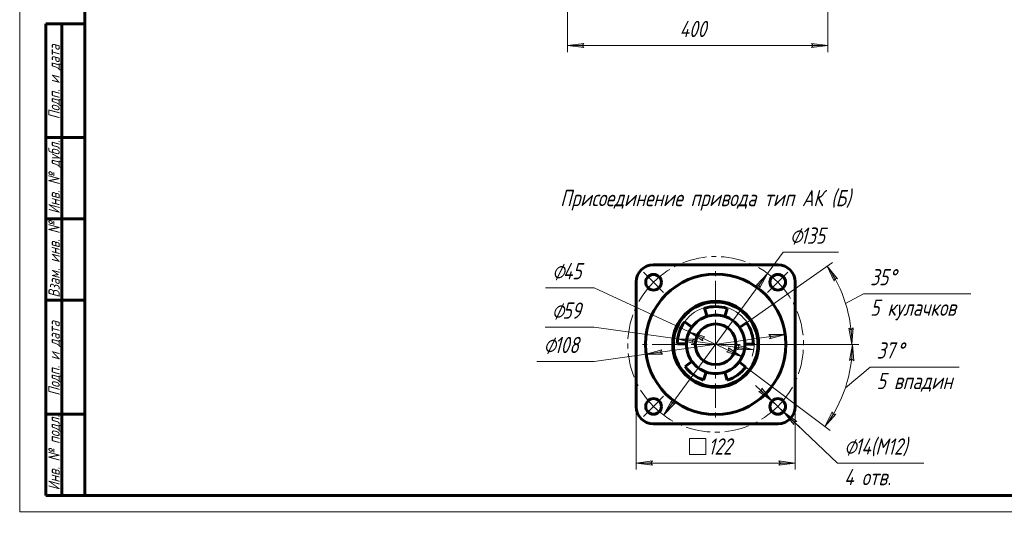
# Model space of a CAD drawing. Header units: millimetres. Extents: x 0 to 594, y -3 to 420.
# Tile 1 of 25: x 0 to 303, y -3 to 151. Entities that reach past the tile are written whole.
import ezdxf

# ---------------------------------------------------------------- set-up
doc = ezdxf.new("R2010")
doc.units = ezdxf.units.MM
for name, pattern in [('K5LT_AXLED', [12, 7.5, -1.5, 1.5, -1.5]), ('K5LT_BASIC', [0]), ('K5LT_THIN', [0])]:
    doc.linetypes.add(name, pattern=pattern)
doc.layers.add('Системный слой', color=7, linetype='Continuous')
doc.layers.add('Системный слой (1)', color=7, linetype='Continuous', true_color=0x6c6c6c)
doc.styles.add('KDIMTEXTSTYLE', font='txt', dxfattribs={"width": 0.96, "oblique": 15, "height": 5})
doc.styles.add('KTEXTSTYLE', font='txt', dxfattribs={"width": 0.96, "height": 5})
doc.dimstyles.new('KDIMSTYLE (0.20)', dxfattribs={"dimtxt": 5, "dimasz": 1, "dimexe": 2, "dimexo": 0, "dimgap": 1, "dimtad": 1, "dimlfac": 5, "dimtxsty": 'KDIMTEXTSTYLE', "dimsah": 1, "dimcen": 0, "dimdle": 1, "dimadec": 0, "dimazin": 0, "dimtfac": 0.667, "dimtmove": 0, "dimatfit": 3, "dimfxl": 1, "dimtvp": 1, "dimtolj": 1, "dimtzin": 0, "dimarcsym": 0})
doc.dimstyles.new('KDIMSTYLE (0.40)', dxfattribs={"dimtxt": 5, "dimasz": 1, "dimexe": 2, "dimexo": 0, "dimgap": 1, "dimtad": 1, "dimlfac": 2.5, "dimtxsty": 'KDIMTEXTSTYLE', "dimsah": 1, "dimcen": 0, "dimdle": 1, "dimadec": 0, "dimazin": 0, "dimtfac": 0.667, "dimtmove": 0, "dimatfit": 3, "dimfxl": 1, "dimtvp": 1, "dimtolj": 1, "dimtzin": 0, "dimarcsym": 0})

# ---------------------------------------------------------------- blocks, each defined once
blk = doc.blocks.new('D0')
at = {"layer": 'Системный слой (1)'}
for points in [[(172.86, 143.31), (173.36, 143.97), (168.36, 143.31), (173.36, 142.65)], [(243.36, 142.65), (248.36, 143.31), (243.36, 143.97), (243.86, 143.31)]]:
    blk.add_hatch(color=7, dxfattribs=at).paths.add_polyline_path(points)
at = {"layer": 'Системный слой (1)', "color": 7, "linetype": 'K5LT_THIN', "lineweight": 18, "true_color": 0xffffff}
for p, q in [((168.36, 183.79), (168.36, 141.31)), ((248.36, 183.79), (248.36, 141.31)), ((168.36, 143.31), (173.36, 143.97)), ((173.36, 142.65), (168.36, 143.31)), ((173.36, 143.97), (172.86, 143.31)), ((172.86, 143.31), (173.36, 142.65)), ((243.86, 143.31), (243.36, 143.97)), ((243.36, 143.97), (248.36, 143.31)), ((248.36, 143.31), (243.36, 142.65)), ((243.36, 142.65), (243.86, 143.31))]:
    blk.add_line(p, q, dxfattribs=at)
blk.add_wipeout([(202.75, 144.31), (202.75, 151.69), (213.52, 151.69), (213.52, 144.31)]).dxf.layer = 'Системный слой (1)'
blk.add_line((168.36, 143.31), (248.36, 143.31), dxfattribs=at)
at = {"layer": 'Системный слой (1)', "color": 7, "insert": (202.75, 150.9), "char_height": 5, "attachment_point": 1, "style": 'KTEXTSTYLE'}
blk.add_mtext('\\fArial|b0|c204|p34;\\H5.0;\\W1.000;\\Q15;\\fGOST Type AU|b0|i0|c204|p34;\\Q15;\\W0.960;400', dxfattribs=at)
blk = doc.blocks.new('KDIMARROW_01')
at = {"layer": 'Системный слой'}
blk.add_hatch(color=0, dxfattribs=at).paths.add_polyline_path([(-5, -0.66), (0, 0), (-5, 0.66), (-4.5, 0)])
at = {"layer": 'Системный слой', "color": 0, "linetype": 'K5LT_THIN', "lineweight": 18}
for p, q in [((-4.5, 0), (-5, 0.66)), ((-5, 0.66), (0, 0)), ((0, 0), (-5, -0.66)), ((-5, -0.66), (-4.5, 0))]:
    blk.add_line(p, q, dxfattribs=at)
at = {"layer": 'Системный слой (1)', "color": 0, "linetype": 'K5LT_THIN', "lineweight": 18}
blk.add_line((213.86, 51.45), (213.46, 51.45), dxfattribs=at)
blk = doc.blocks.new('U52')
at = {"layer": 'Системный слой (1)', "color": 30, "linetype": 'K5LT_AXLED', "lineweight": 18, "true_color": 0xff8000}
for p, q in [((194.77, 70.54), (191.66, 73.65)), ((232.95, 70.54), (236.06, 73.65)), ((197.88, 67.43), (194.77, 70.54)), ((229.84, 67.43), (232.95, 70.54)), ((197.88, 35.47), (194.77, 32.36)), ((229.84, 35.47), (232.95, 32.36)), ((194.77, 32.36), (191.66, 29.25)), ((232.95, 32.36), (236.06, 29.25))]:
    blk.add_line(p, q, dxfattribs=at)
for start, end in [(45, 135), (135, 225), (315, 45), (225, 315)]:
    blk.add_arc((213.86, 51.45), 27, start, end, dxfattribs=at)
blk = doc.blocks.new('U53')
at = {"layer": 'Системный слой (1)', "color": 30, "linetype": 'K5LT_AXLED', "lineweight": 18, "true_color": 0xff8000}
for q in [(213.86, 75.05), (190.26, 51.45), (237.46, 51.45), (213.86, 27.85)]:
    blk.add_line((213.86, 51.45), q, dxfattribs=at)
blk = doc.blocks.new('D4')
at = {"layer": 'Системный слой (1)'}
for points in [[(230.39, 53.13), (235.25, 54.48), (230.2, 54.43), (230.79, 53.85)], [(197.52, 48.47), (196.93, 49.05), (197.33, 49.77), (192.47, 48.42)]]:
    blk.add_hatch(color=7, dxfattribs=at).paths.add_polyline_path(points)
at = {"layer": 'Системный слой (1)', "color": 7, "linetype": 'K5LT_THIN', "lineweight": 18, "true_color": 0xffffff}
for p, q in [((235.25, 54.48), (192.47, 48.42)), ((230.2, 54.43), (235.25, 54.48)), ((235.25, 54.48), (230.39, 53.13)), ((230.79, 53.85), (230.2, 54.43)), ((230.39, 53.13), (230.79, 53.85)), ((192.47, 48.42), (176.56, 46.16)), ((192.47, 48.42), (197.33, 49.77)), ((197.52, 48.47), (192.47, 48.42)), ((197.33, 49.77), (196.93, 49.05)), ((196.93, 49.05), (197.52, 48.47))]:
    blk.add_line(p, q, dxfattribs=at)
blk.add_wipeout([(160.96, 47.16), (160.96, 54.54), (174.01, 54.54), (174.01, 47.16)]).dxf.layer = 'Системный слой (1)'
blk.add_line((176.56, 46.16), (158.96, 46.16), dxfattribs=at)
at = {"layer": 'Системный слой (1)', "color": 7, "char_height": 5, "attachment_point": 1, "style": 'KTEXTSTYLE'}
for s, insert in [('\\fArial|b0|c204|p34;\\H5.0;\\W1.000;\\Q15;\\fGOST Type AU|b0|i0|c204|p34;\\Q15;\\W0.960;⌀', (160.96, 53.75)), ('\\fArial|b0|c204|p34;\\H5.0;\\W1.000;\\Q15;\\fGOST Type AU|b0|i0|c204|p34;\\Q15;\\W0.960;108', (164.27, 53.75))]:
    blk.add_mtext(s, dxfattribs=dict(at, insert=insert))
blk = doc.blocks.new('D5')
at = {"layer": 'Системный слой (1)'}
for points in [[(210.51, 53.74), (205.7, 55.26), (209.96, 52.55), (209.78, 53.35)], [(222.02, 47.65), (217.76, 50.36), (217.94, 49.55), (217.21, 49.16)]]:
    blk.add_hatch(color=7, dxfattribs=at).paths.add_polyline_path(points)
at = {"layer": 'Системный слой (1)', "color": 7, "linetype": 'K5LT_THIN', "lineweight": 18, "true_color": 0xffffff}
for p, q in [((205.7, 55.26), (176.56, 68.85)), ((205.7, 55.26), (210.51, 53.74)), ((209.96, 52.55), (205.7, 55.26)), ((222.02, 47.65), (205.7, 55.26)), ((210.51, 53.74), (209.78, 53.35)), ((209.78, 53.35), (209.96, 52.55)), ((217.21, 49.16), (217.94, 49.55)), ((222.02, 47.65), (217.21, 49.16)), ((217.94, 49.55), (217.76, 50.36)), ((217.76, 50.36), (222.02, 47.65))]:
    blk.add_line(p, q, dxfattribs=at)
for start, end in [(322.321, 107), (322.321, 107), (144, 167.6818)]:
    blk.add_arc((213.86, 51.45), 9, start, end, dxfattribs=at)
blk.add_wipeout([(163.61, 69.85), (163.61, 77.23), (174.12, 77.23), (174.12, 69.85)]).dxf.layer = 'Системный слой (1)'
blk.add_line((176.56, 68.85), (161.61, 68.85), dxfattribs=at)
at = {"layer": 'Системный слой (1)', "color": 7, "char_height": 5, "attachment_point": 1, "style": 'KTEXTSTYLE'}
for s, insert in [('\\fArial|b0|c204|p34;\\H5.0;\\W1.000;\\Q15;\\fGOST Type AU|b0|i0|c204|p34;\\Q15;\\W0.960;⌀', (163.61, 76.43)), ('\\fArial|b0|c204|p34;\\H5.0;\\W1.000;\\Q15;\\fGOST Type AU|b0|i0|c204|p34;\\Q15;\\W0.960;45', (166.91, 76.43))]:
    blk.add_mtext(s, dxfattribs=dict(at, insert=insert))
blk = doc.blocks.new('D6')
at = {"layer": 'Системный слой (1)'}
for points in [[(206.63, 52.48), (207.22, 53.06), (202.18, 53.11), (207.04, 51.75)], [(225.54, 49.79), (220.69, 51.15), (221.09, 50.43), (220.5, 49.85)]]:
    blk.add_hatch(color=7, dxfattribs=at).paths.add_polyline_path(points)
at = {"layer": 'Системный слой (1)', "color": 7, "linetype": 'K5LT_THIN', "lineweight": 18, "true_color": 0xffffff}
for p, q in [((202.18, 53.11), (176.56, 56.74)), ((202.18, 53.11), (207.22, 53.06)), ((207.04, 51.75), (202.18, 53.11)), ((225.54, 49.79), (202.18, 53.11)), ((207.22, 53.06), (206.63, 52.48)), ((206.63, 52.48), (207.04, 51.75)), ((220.5, 49.85), (221.09, 50.43)), ((225.54, 49.79), (220.5, 49.85)), ((221.09, 50.43), (220.69, 51.15)), ((220.69, 51.15), (225.54, 49.79))]:
    blk.add_line(p, q, dxfattribs=at)
blk.add_arc((213.86, 51.45), 11.8, 342.2411, 144, dxfattribs=at)
blk.add_arc((213.86, 51.45), 11.8, 342.2411, 144, dxfattribs=at)
blk.add_wipeout([(163.47, 57.74), (163.47, 65.12), (174.11, 65.12), (174.11, 57.74)]).dxf.layer = 'Системный слой (1)'
blk.add_line((176.56, 56.74), (161.47, 56.74), dxfattribs=at)
at = {"layer": 'Системный слой (1)', "color": 7, "char_height": 5, "attachment_point": 1, "style": 'KTEXTSTYLE'}
for s, insert in [('\\fArial|b0|c204|p34;\\H5.0;\\W1.000;\\Q15;\\fGOST Type AU|b0|i0|c204|p34;\\Q15;\\W0.960;⌀', (163.47, 64.33)), ('\\fArial|b0|c204|p34;\\H5.0;\\W1.000;\\Q15;\\fGOST Type AU|b0|i0|c204|p34;\\Q15;\\W0.960;59', (166.78, 64.33))]:
    blk.add_mtext(s, dxfattribs=dict(at, insert=insert))
blk = doc.blocks.new('D7')
at = {"layer": 'Системный слой (1)'}
for points in [[(227.41, 68.79), (229.84, 73.21), (226.35, 69.57), (227.18, 69.59)], [(197.88, 29.69), (201.37, 33.33), (200.54, 33.32), (200.31, 34.11)]]:
    blk.add_hatch(color=7, dxfattribs=at).paths.add_polyline_path(points)
at = {"layer": 'Системный слой (1)', "color": 7, "linetype": 'K5LT_THIN', "lineweight": 18, "true_color": 0xffffff}
for p, q in [((229.84, 73.21), (234.65, 79.76)), ((197.88, 29.69), (229.84, 73.21)), ((226.35, 69.57), (229.84, 73.21)), ((229.84, 73.21), (227.41, 68.79)), ((227.18, 69.59), (226.35, 69.57)), ((227.41, 68.79), (227.18, 69.59)), ((197.88, 29.69), (200.31, 34.11)), ((201.37, 33.33), (197.88, 29.69)), ((200.31, 34.11), (200.54, 33.32)), ((200.54, 33.32), (201.37, 33.33))]:
    blk.add_line(p, q, dxfattribs=at)
blk.add_wipeout([(236.65, 80.76), (236.65, 88.14), (249.07, 88.14), (249.07, 80.76)]).dxf.layer = 'Системный слой (1)'
blk.add_line((234.65, 79.76), (251.58, 79.76), dxfattribs=at)
at = {"layer": 'Системный слой (1)', "color": 7, "char_height": 5, "attachment_point": 1, "style": 'KTEXTSTYLE'}
for s, insert in [('\\fArial|b0|c204|p34;\\H5.0;\\W1.000;\\Q15;\\fGOST Type AU|b0|i0|c204|p34;\\Q15;\\W0.960;⌀', (236.65, 87.35)), ('\\fArial|b0|c204|p34;\\H5.0;\\W1.000;\\Q15;\\fGOST Type AU|b0|i0|c204|p34;\\Q15;\\W0.960;135', (239.96, 87.35))]:
    blk.add_mtext(s, dxfattribs=dict(at, insert=insert))
blk = doc.blocks.new('D8')
at = {"layer": 'Системный слой (1)'}
for points in [[(231.21, 34.01), (228.03, 37.93), (227.94, 37.11), (227.13, 36.97)], [(238.78, 27.75), (234.7, 30.71), (237.87, 26.79), (237.96, 27.61)]]:
    blk.add_hatch(color=7, dxfattribs=at).paths.add_polyline_path(points)
at = {"layer": 'Системный слой (1)', "color": 7, "linetype": 'K5LT_THIN', "lineweight": 18, "true_color": 0xffffff}
for p, q in [((231.21, 34.01), (226.13, 38.82)), ((227.94, 37.11), (227.13, 36.97)), ((227.13, 36.97), (231.21, 34.01)), ((228.03, 37.93), (227.94, 37.11)), ((231.21, 34.01), (228.03, 37.93)), ((231.21, 34.01), (234.7, 30.71)), ((234.7, 30.71), (237.87, 26.79)), ((238.78, 27.75), (234.7, 30.71)), ((234.7, 30.71), (239.78, 25.9)), ((234.7, 30.71), (251.33, 14.95)), ((237.87, 26.79), (237.96, 27.61)), ((237.96, 27.61), (238.78, 27.75))]:
    blk.add_line(p, q, dxfattribs=at)
blk.add_wipeout([(253.33, 6.57), (253.33, 23.33), (274.89, 23.33), (274.89, 6.57)]).dxf.layer = 'Системный слой (1)'
blk.add_line((251.33, 14.95), (277.79, 14.95), dxfattribs=at)
at = {"layer": 'Системный слой (1)', "color": 7, "char_height": 5, "attachment_point": 1, "style": 'KTEXTSTYLE'}
for s, insert in [('\\fArial|b0|c204|p34;\\H5.0;\\W1.000;\\Q15;\\fGOST Type AU|b0|i0|c204|p34;\\Q15;\\W0.960;⌀', (253.33, 22.54)), ('\\fArial|b0|c204|p34;\\H5.0;\\W1.000;\\Q15;\\fGOST Type AU|b0|i0|c204|p34;\\Q15;\\W0.960;14(М12)', (256.64, 22.54)), ('\\fArial|b0|c204|p34;\\H5.0;\\W1.000;\\Q15;\\fGOST Type AU|b0|i0|c204|p34;\\Q15;\\W0.960;4 отв.', (253.33, 13.15))]:
    blk.add_mtext(s, dxfattribs=dict(at, insert=insert))
blk = doc.blocks.new('D9')
at = {"layer": 'Системный слой (1)'}
for points in [[(193.96, 14.95), (194.46, 15.61), (189.46, 14.95), (194.46, 14.29)], [(233.26, 14.29), (238.26, 14.95), (233.26, 15.61), (233.76, 14.95)]]:
    blk.add_hatch(color=7, dxfattribs=at).paths.add_polyline_path(points)
at = {"layer": 'Системный слой (1)', "color": 7, "linetype": 'K5LT_THIN', "lineweight": 18, "true_color": 0xffffff}
for p, q in [((189.46, 32.25), (189.46, 12.95)), ((238.26, 32.25), (238.26, 12.95)), ((189.46, 14.95), (194.46, 15.61)), ((194.46, 15.61), (193.96, 14.95)), ((233.76, 14.95), (233.26, 15.61)), ((233.26, 15.61), (238.26, 14.95)), ((194.46, 14.29), (189.46, 14.95)), ((193.96, 14.95), (194.46, 14.29)), ((238.26, 14.95), (233.26, 14.29)), ((233.26, 14.29), (233.76, 14.95))]:
    blk.add_line(p, q, dxfattribs=at)
blk.add_wipeout([(205.86, 15.95), (205.86, 23.33), (221.22, 23.33), (221.22, 15.95)]).dxf.layer = 'Системный слой (1)'
for p, q in [((205.86, 17.54), (205.86, 22.54)), ((205.86, 22.54), (210.86, 22.54)), ((210.86, 22.54), (210.86, 17.54)), ((210.86, 17.54), (205.86, 17.54)), ((189.46, 14.95), (238.26, 14.95))]:
    blk.add_line(p, q, dxfattribs=at)
at = {"layer": 'Системный слой (1)', "color": 7, "insert": (211.57, 22.54), "char_height": 5, "attachment_point": 1, "style": 'KTEXTSTYLE'}
blk.add_mtext('\\fArial|b0|c204|p34;\\H5.0;\\W1.000;\\Q15;\\fGOST Type AU|b0|i0|c204|p34;\\Q15;\\W0.960;122', dxfattribs=at)
blk = doc.blocks.new('D10')
at = {"layer": 'Системный слой (1)'}
for points in [[(256.27, 46.42), (255.88, 51.45), (254.96, 46.49), (255.64, 46.96)], [(247.42, 26.16), (250.76, 29.94), (249.93, 29.9), (249.66, 30.68)]]:
    blk.add_hatch(color=7, dxfattribs=at).paths.add_polyline_path(points)
at = {"layer": 'Системный слой (1)', "color": 7, "linetype": 'K5LT_THIN', "lineweight": 18, "true_color": 0xffffff}
for p, q in [((225.46, 51.45), (257.88, 51.45)), ((254.96, 46.49), (255.88, 51.45)), ((255.88, 51.45), (256.27, 46.42)), ((255.64, 46.96), (254.96, 46.49)), ((256.27, 46.42), (255.64, 46.96)), ((223.13, 44.47), (249.02, 24.96)), ((253.71, 38.12), (261.34, 44.47)), ((247.42, 26.16), (249.66, 30.68)), ((249.66, 30.68), (249.93, 29.9)), ((250.76, 29.94), (247.42, 26.16)), ((249.93, 29.9), (250.76, 29.94))]:
    blk.add_line(p, q, dxfattribs=at)
blk.add_arc((213.86, 51.45), 42.02, 323, 0, dxfattribs=at)
blk.add_wipeout([(263.34, 36.09), (263.34, 52.85), (285.79, 52.85), (285.79, 36.09)]).dxf.layer = 'Системный слой (1)'
blk.add_line((261.34, 44.47), (288.73, 44.47), dxfattribs=at)
at = {"layer": 'Системный слой (1)', "color": 7, "char_height": 5, "attachment_point": 1, "style": 'KTEXTSTYLE'}
for s, insert in [('\\fArial|b0|c204|p34;\\H5.0;\\W1.000;\\Q15;\\fGOST Type AU|b0|i0|c204|p34;\\Q15;\\W0.960;37', (263.34, 52.06)), ('\\fArial|b0|c204|p34;\\H5.0;\\W1.000;\\Q15;\\fGOST Type AU|b0|i0|c204|p34;\\Q15;\\W0.960;°', (269.43, 52.06)), ('\\fArial|b0|c204|p34;\\H5.0;\\W1.000;\\Q15;\\fGOST Type AU|b0|i0|c204|p34;\\Q15;\\W0.960;5 впадин', (263.34, 42.68))]:
    blk.add_mtext(s, dxfattribs=dict(at, insert=insert))
blk = doc.blocks.new('D11')
at = {"layer": 'Системный слой (1)'}
for points in [[(251.35, 71.56), (248.15, 75.46), (250.23, 70.87), (250.53, 71.64)], [(255.72, 51.45), (256.11, 56.48), (255.48, 55.95), (254.79, 56.41)]]:
    blk.add_hatch(color=7, dxfattribs=at).paths.add_polyline_path(points)
at = {"layer": 'Системный слой (1)', "color": 7, "linetype": 'K5LT_THIN', "lineweight": 18, "true_color": 0xffffff}
for p, q in [((223.36, 58.11), (249.79, 76.61)), ((248.15, 75.46), (251.35, 71.56)), ((250.23, 70.87), (248.15, 75.46)), ((250.53, 71.64), (250.23, 70.87)), ((251.35, 71.56), (250.53, 71.64)), ((253.78, 64.04), (259.34, 67.02)), ((255.72, 51.45), (254.79, 56.41)), ((254.79, 56.41), (255.48, 55.95)), ((255.48, 55.95), (256.11, 56.48)), ((256.11, 56.48), (255.72, 51.45)), ((225.46, 51.45), (257.72, 51.45))]:
    blk.add_line(p, q, dxfattribs=at)
blk.add_arc((213.86, 51.45), 41.86, 0, 35, dxfattribs=at)
blk.add_wipeout([(261.34, 58.64), (261.34, 75.4), (289.13, 75.4), (289.13, 58.64)]).dxf.layer = 'Системный слой (1)'
blk.add_line((259.34, 67.02), (292.28, 67.02), dxfattribs=at)
at = {"layer": 'Системный слой (1)', "color": 7, "char_height": 5, "attachment_point": 1, "style": 'KTEXTSTYLE'}
for s, insert in [('\\fArial|b0|c204|p34;\\H5.0;\\W1.000;\\Q15;\\fGOST Type AU|b0|i0|c204|p34;\\Q15;\\W0.960;35', (261.34, 74.6)), ('\\fArial|b0|c204|p34;\\H5.0;\\W1.000;\\Q15;\\fGOST Type AU|b0|i0|c204|p34;\\Q15;\\W0.960;°', (267.03, 74.6)), ('\\fArial|b0|c204|p34;\\H5.0;\\W1.000;\\Q15;\\fGOST Type AU|b0|i0|c204|p34;\\Q15;\\W0.960;5 кулачков', (261.34, 65.22))]:
    blk.add_mtext(s, dxfattribs=dict(at, insert=insert))
blk = doc.blocks.new('D12')
at = {"layer": 'Системный слой (1)'}
for points in [[(429.43, 228.23), (433.22, 231.55), (428.7, 229.33), (429.48, 229.06)], [(373.3, 191.64), (377.82, 193.86), (377.04, 194.13), (377.09, 194.96)]]:
    blk.add_hatch(color=7, dxfattribs=at).paths.add_polyline_path(points)
at = {"layer": 'Системный слой (1)', "color": 7, "linetype": 'K5LT_THIN', "lineweight": 18, "true_color": 0xffffff}
for p, q in [((433.22, 231.55), (447.23, 240.88)), ((373.3, 191.64), (433.22, 231.55)), ((428.7, 229.33), (433.22, 231.55)), ((433.22, 231.55), (429.43, 228.23)), ((429.48, 229.06), (428.7, 229.33)), ((429.43, 228.23), (429.48, 229.06)), ((373.3, 191.64), (377.09, 194.96)), ((377.82, 193.86), (373.3, 191.64)), ((377.09, 194.96), (377.04, 194.13)), ((377.04, 194.13), (377.82, 193.86))]:
    blk.add_line(p, q, dxfattribs=at)
blk.add_wipeout([(449.23, 241.88), (449.23, 249.26), (463.17, 249.26), (463.17, 241.88)]).dxf.layer = 'Системный слой (1)'
blk.add_line((447.23, 240.88), (465.75, 240.88), dxfattribs=at)
at = {"layer": 'Системный слой (1)', "color": 7, "char_height": 5, "attachment_point": 1, "style": 'KTEXTSTYLE'}
for s, insert in [('\\fArial|b0|c204|p34;\\H5.0;\\W1.000;\\Q15;\\fGOST Type AU|b0|i0|c204|p34;\\Q15;\\W0.960;⌀', (449.23, 248.47)), ('\\fArial|b0|c204|p34;\\H5.0;\\W1.000;\\Q15;\\fGOST Type AU|b0|i0|c204|p34;\\Q15;\\W0.960;360', (452.54, 248.47))]:
    blk.add_mtext(s, dxfattribs=dict(at, insert=insert))
blk = doc.blocks.new('U88')
at = {"color": 7, "linetype": 'K5LT_THIN', "lineweight": 18, "true_color": 0xffffff}
for p, q in [((0, 0), (0, 420)), ((594, 0), (0, 0))]:
    blk.add_line(p, q, dxfattribs=at)
at = {"color": 143, "linetype": 'K5LT_BASIC', "lineweight": 60, "true_color": 0x33acca}
for p, q in [((20, 5), (20, 415)), ((8, 5), (8, 150)), ((20, 150), (8, 150)), ((13, 5), (13, 150)), ((20, 115), (8, 115)), ((20, 90), (8, 90)), ((20, 65), (8, 65)), ((20, 30), (8, 30)), ((20, 5), (8, 5)), ((589, 5), (20, 5))]:
    blk.add_line(p, q, dxfattribs=at)
at = {"color": 7, "char_height": 3.5, "attachment_point": 1, "rotation": 90, "style": 'KTEXTSTYLE'}
for s, insert in [('\\fArial|b0|c204|p34;\\H5.0;\\W1.000;\\Q15;\\fGOST Type AU|b0|i0|c204|p34;\\Q15;\\W0.960;\\H3.50;Подп. и дата', (8.82, 120.66)), ('\\fArial|b0|c204|p34;\\H5.0;\\W1.000;\\Q15;\\fGOST Type AU|b0|i0|c204|p34;\\Q15;\\W0.960;\\H3.50;Инв. № дубл.', (8.82, 91.57)), ('\\fArial|b0|c204|p34;\\H5.0;\\W1.000;\\Q15;\\fGOST Type AU|b0|i0|c204|p34;\\Q15;\\W0.960;\\H3.50;Взам. инв. №', (8.82, 65.8)), ('\\fArial|b0|c204|p34;\\H5.0;\\W1.000;\\Q15;\\fGOST Type AU|b0|i0|c204|p34;\\Q15;\\W0.960;\\H3.50;Подп. и дата', (8.82, 35.66)), ('\\fArial|b0|c204|p34;\\H5.0;\\W1.000;\\Q15;\\fGOST Type AU|b0|i0|c204|p34;\\Q15;\\W0.960;\\H3.50;Инв. № подл.', (8.82, 6.57))]:
    blk.add_mtext(s, dxfattribs=dict(at, insert=insert))

msp = doc.modelspace()

# ---------------------------------------------------------------- linework, layer by layer
at = {"layer": 'Системный слой (1)', "color": 143, "linetype": 'K5LT_BASIC', "lineweight": 60, "true_color": 0x33acca}
for p, q in [((233.0609, 75.8517), (194.6609, 75.8517)), ((189.4609, 70.6517), (189.4609, 32.2517)), ((238.2609, 32.2517), (238.2609, 70.6517)), ((210.4694, 62.5448), (211.2296, 60.0584)), ((216.6421, 60.0112), (217.4455, 62.4839)), ((204.4763, 58.27), (204.3145, 58.3875)), ((206.5797, 56.7417), (204.4763, 58.27)), ((223.3631, 58.1052), (221.2333, 56.6139)), ((202.0627, 51.6576), (202.2627, 51.6541)), ((202.2627, 51.6541), (204.8623, 51.6087)), ((222.8609, 51.4517), (225.4609, 51.4517)), ((206.5797, 46.1616), (204.4763, 44.6334)), ((223.1251, 44.4706), (221.0486, 46.0353)), ((210.0843, 40.4836), (210.9308, 42.942)), ((216.6421, 42.8922), (217.4455, 40.4194)), ((194.6609, 27.0517), (233.0609, 27.0517))]:
    msp.add_line(p, q, dxfattribs=at)
for centre, radius in [((213.8609, 51.4517), 21.6), ((194.769, 70.5435), 2.4), ((232.9528, 70.5435), 2.4), ((213.8609, 51.4517), 13.2), ((213.8609, 51.4517), 13), ((213.8609, 51.4517), 6.25), ((194.769, 32.3598), 2.4), ((232.9528, 32.3598), 2.4)]:
    msp.add_circle(centre, radius, dxfattribs=at)
for centre, radius, start, end in [((194.6609, 70.6517), 5.2, 90, 180), ((233.0609, 70.6517), 5.2, 0, 90), ((213.8609, 51.4517), 11.6, 72, 107), ((213.8609, 51.4517), 11.8, 144, 179), ((213.8609, 51.4517), 9, 107, 144), ((213.8609, 51.4517), 9, 72, 107), ((213.8609, 51.4517), 9, 35, 72), ((213.8609, 51.4517), 11.6, 0, 35), ((213.8609, 51.4517), 9, 144, 179), ((213.8609, 51.4517), 9, 0, 35), ((213.8609, 51.4517), 9, 179, 216), ((213.8609, 51.4517), 9, 323, 0), ((213.8609, 51.4517), 9, 216, 251), ((213.8609, 51.4517), 9, 288, 323), ((213.8609, 51.4517), 11.6, 216, 251), ((213.8609, 51.4517), 9, 251, 270), ((213.8609, 51.4517), 9, 270, 288), ((213.8609, 51.4517), 11.6, 288, 323), ((194.6609, 32.2517), 5.2, 180, 270), ((233.0609, 32.2517), 5.2, 270, 0)]:
    msp.add_arc(centre, radius, start, end, dxfattribs=at)

# ---------------------------------------------------------------- block references
at = {"layer": 'Системный слой (1)'}
for name in ['U52', 'U53']:
    msp.add_blockref(name, (0, 0), dxfattribs=at)

# ---------------------------------------------------------------- dimensions: what is measured, and where the dimension line sits
at = {"layer": 'Системный слой (1)', "color": 7}
dim = msp.add_diameter_dim_2p(p1=(253.4469, 111.8134), p2=(553.0722, 311.3747), dimstyle='KDIMSTYLE (0.20)', override={"dimtih": 1, "dimtoh": 1, "dimpost": '\\fGOST Type AU|b0|c204|p34;\\H5.0;\\W0.960;\\Q15;<>', "dimblk1": 'KDIMARROW_01', "dimblk2": 'KDIMARROW_01', "dimclrt": 7, "dimtol": 1, "dimtp": 0, "dimtm": 0, "dimtdec": 5, "dimtmove": 1, "dimatfit": 2, "dimtolj": 1}, dxfattribs=at)
dim.commit()
dim.dimension.update_dxf_attribs({"geometry": 'D12', "text_midpoint": (449.2278, 240.8785), "dimtype": 163})
dim = msp.add_linear_dim(base=(168.3609, 143.3126), p1=(248.3609, 183.794), p2=(168.3609, 183.794), dimstyle='KDIMSTYLE (0.20)', override={"dimexo": 0, "dimpost": '\\fGOST Type AU|b0|c204|p34;\\H5.0;\\W0.960;\\Q15;<>', "dimblk1": 'KDIMARROW_01', "dimblk2": 'KDIMARROW_01', "dimse1": 0, "dimse2": 0, "dimclrt": 7, "dimtol": 1, "dimtp": 0, "dimtm": 0, "dimtdec": 5, "dimtolj": 1}, dxfattribs=at)
dim.commit()
dim.dimension.update_dxf_attribs({"geometry": 'D0', "text_midpoint": (208.3609, 143.3126), "dimtype": 160})

# ---------------------------------------------------------------- next in the draw order: dimensions: what is measured, and where the dimension line sits
dim = msp.add_diameter_dim_2p(p1=(267.326, 59.0332), p2=(160.3958, 43.8701), dimstyle='KDIMSTYLE (0.40)', override={"dimtih": 1, "dimtoh": 1, "dimpost": '\\fGOST Type AU|b0|c204|p34;\\H5.0;\\W0.960;\\Q15;<>', "dimblk1": 'KDIMARROW_01', "dimblk2": 'KDIMARROW_01', "dimclrt": 7, "dimtol": 1, "dimtp": 0, "dimtm": 0, "dimtdec": 5, "dimtmove": 1, "dimatfit": 2, "dimtolj": 1}, dxfattribs=at)
dim.commit()
dim.dimension.update_dxf_attribs({"geometry": 'D4', "text_midpoint": (174.5552, 46.1616), "dimtype": 163})

# ---------------------------------------------------------------- next in the draw order: dimensions: what is measured, and where the dimension line sits
dim = msp.add_diameter_dim_2p(p1=(234.2531, 41.9433), p2=(193.4687, 60.9601), dimstyle='KDIMSTYLE (0.40)', override={"dimtih": 1, "dimtoh": 1, "dimpost": '\\fGOST Type AU|b0|c204|p34;\\H5.0;\\W0.960;\\Q15;<>', "dimblk1": 'KDIMARROW_01', "dimblk2": 'KDIMARROW_01', "dimclrt": 7, "dimtol": 1, "dimtp": 0, "dimtm": 0, "dimtdec": 5, "dimtmove": 1, "dimatfit": 2, "dimtolj": 1}, dxfattribs=at)
dim.commit()
dim.dimension.update_dxf_attribs({"geometry": 'D5', "text_midpoint": (174.5552, 68.8465), "dimtype": 163})

# ---------------------------------------------------------------- next in the draw order: dimensions: what is measured, and where the dimension line sits
dim = msp.add_diameter_dim_2p(p1=(243.0687, 47.3099), p2=(184.6531, 55.5934), text='\\fGOST Type AU|b0|c204|p34;\\H5.0;\\W0.960;\\Q15;∅\\fGOST Type AU|b0|c204|p34;\\H5.0;\\W0.960;\\Q15;\\fGOST Type AU|b0|i0|c204|p34;\\Q15;59', dimstyle='KDIMSTYLE (0.40)', override={"dimtih": 1, "dimtoh": 1, "dimblk1": 'KDIMARROW_01', "dimblk2": 'KDIMARROW_01', "dimclrt": 7, "dimtmove": 1, "dimatfit": 2, "dimtolj": 1}, dxfattribs=at)
dim.commit()
dim.dimension.update_dxf_attribs({"geometry": 'D6', "text_midpoint": (174.5552, 56.7417), "dimtype": 163})

# ---------------------------------------------------------------- next in the draw order: dimensions: what is measured, and where the dimension line sits
dim = msp.add_diameter_dim_2p(p1=(173.908, -2.9544), p2=(253.8138, 105.8577), dimstyle='KDIMSTYLE (0.40)', override={"dimtih": 1, "dimtoh": 1, "dimpost": '\\fGOST Type AU|b0|c204|p34;\\H5.0;\\W0.960;\\Q15;<>', "dimblk1": 'KDIMARROW_01', "dimblk2": 'KDIMARROW_01', "dimclrt": 7, "dimtol": 1, "dimtp": 0, "dimtm": 0, "dimtdec": 5, "dimtmove": 1, "dimatfit": 2, "dimtolj": 1}, dxfattribs=at)
dim.commit()
dim.dimension.update_dxf_attribs({"geometry": 'D7', "text_midpoint": (236.6498, 79.7611), "dimtype": 163})

# ---------------------------------------------------------------- next in the draw order: texts
at = {"layer": 'Системный слой (1)', "color": 7, "insert": (166.1016, 98.9175), "char_height": 5, "attachment_point": 1, "style": 'KTEXTSTYLE'}
msp.add_mtext('\\fArial|b0|c204|p34;\\H5.0;\\W1.000;\\Q15;\\fGOST Type AU|b0|i0|c204|p34;\\Q15;\\W0.960;Присоединение привода тип АК (Б)', dxfattribs=at)

# ---------------------------------------------------------------- next in the draw order: dimensions: what is measured, and where the dimension line sits
at = {"layer": 'Системный слой (1)', "color": 7}
dim = msp.add_diameter_dim_2p(p1=(228.5969, 36.4861), p2=(237.3086, 28.2335), text='\\fGOST Type AU|b0|c204|p34;\\H5.0;\\W0.960;\\Q15;∅\\fGOST Type AU|b0|c204|p34;\\H5.0;\\W0.960;\\Q15;\\fGOST Type AU|b0|i0|c204|p34;\\Q15;14(М12)\\X\\fGOST Type AU|b0|c204|p34;\\H5.0;\\W0.960;\\Q15;\\fGOST Type AU|b0|i0|c204|p34;\\Q15;4 отв.', dimstyle='KDIMSTYLE (0.40)', override={"dimtih": 1, "dimtoh": 1, "dimblk1": 'KDIMARROW_01', "dimblk2": 'KDIMARROW_01', "dimclrt": 7, "dimtmove": 1, "dimatfit": 2, "dimtolj": 1}, dxfattribs=at)
dim.commit()
dim.dimension.update_dxf_attribs({"geometry": 'D8', "text_midpoint": (253.3329, 14.9482)})

# ---------------------------------------------------------------- next in the draw order: dimensions: what is measured, and where the dimension line sits
dim = msp.add_linear_dim(base=(189.4609, 14.9482), p1=(238.2609, 32.2517), p2=(189.4609, 32.2517), dimstyle='KDIMSTYLE (0.40)', override={"dimexo": 0, "dimpost": '\\fGOST Type AU|b0|c204|p34;\\H5.0;\\W0.960;\\Q15;{\\fSymbol Type A|i0|c204|p18;т}<>', "dimblk1": 'KDIMARROW_01', "dimblk2": 'KDIMARROW_01', "dimse1": 0, "dimse2": 0, "dimclrt": 7, "dimtol": 1, "dimtp": 0, "dimtm": 0, "dimtdec": 5, "dimtolj": 1}, dxfattribs=at)
dim.commit()
dim.dimension.update_dxf_attribs({"geometry": 'D9', "text_midpoint": (213.8609, 14.9482), "dimtype": 160})

# ---------------------------------------------------------------- next in the draw order: dimensions: what is measured, and where the dimension line sits
dim = msp.add_angular_dim_2l(base=(227.3847, 41.4712), line1=((213.8609, 51.4517), (223.1251, 44.4706)), line2=((213.8609, 51.4517), (225.4609, 51.4517)), dimstyle='KDIMSTYLE (0.40)', override={"dimpost": '\\fGOST Type AU|b0|c204|p34;\\H5.0;\\W0.960;\\Q15;<>\\X\\fGOST Type AU|b0|c204|p34;\\H5.0;\\W0.960;\\Q15;\\fGOST Type AU|b0|i0|c204|p34;\\Q15;5 впадин', "dimblk1": 'KDIMARROW_01', "dimblk2": 'KDIMARROW_01', "dimclrt": 7, "dimtol": 1, "dimtp": 0, "dimtm": 0, "dimtdec": 5, "dimtolj": 1}, dxfattribs=at)
dim.commit()
dim.dimension.update_dxf_attribs({"geometry": 'D10', "text_midpoint": (263.3445, 44.4706)})

# ---------------------------------------------------------------- next in the draw order: dimensions: what is measured, and where the dimension line sits
dim = msp.add_angular_dim_2l(base=(227.6715, 60.9176), line1=((213.8609, 51.4517), (223.3631, 58.1052)), line2=((213.8609, 51.4517), (225.4609, 51.4517)), dimstyle='KDIMSTYLE (0.40)', override={"dimpost": '\\fGOST Type AU|b0|c204|p34;\\H5.0;\\W0.960;\\Q15;<>\\X\\fGOST Type AU|b0|c204|p34;\\H5.0;\\W0.960;\\Q15;\\fGOST Type AU|b0|i0|c204|p34;\\Q15;5 кулачков', "dimblk1": 'KDIMARROW_01', "dimblk2": 'KDIMARROW_01', "dimclrt": 7, "dimtol": 1, "dimtp": 0, "dimtm": 0, "dimtdec": 5, "dimtolj": 1}, dxfattribs=at)
dim.commit()
dim.dimension.update_dxf_attribs({"geometry": 'D11', "text_midpoint": (261.3445, 67.0172)})

# ---------------------------------------------------------------- next in the draw order: block references
msp.add_blockref('U88', (0, 0))

doc.saveas('drawing.dxf')
